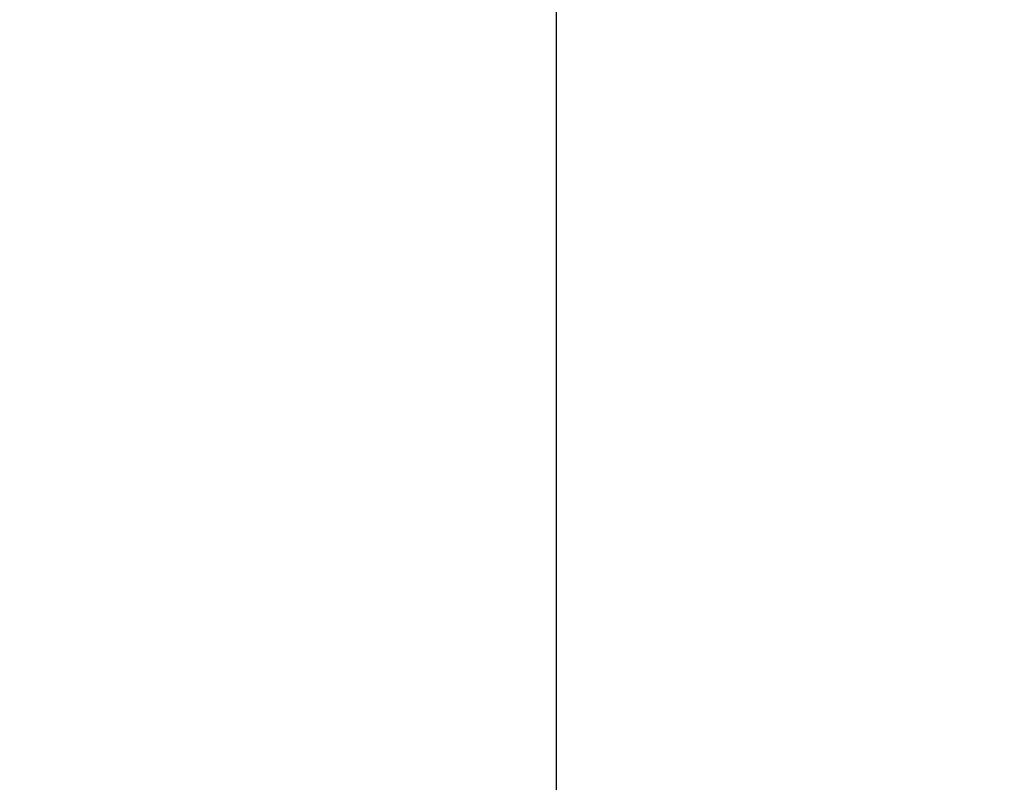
# Model space of a CAD drawing. Header units: millimetres. Extents: x -57464382 to 30606835, y -92609 to 65084.
# Tile 71 of 256: x -108934 to -108800, y -4380 to -4277. Entities that reach past the tile are written whole.
import ezdxf
from ezdxf import colors
from ezdxf.entities.mleader import LeaderData, LeaderLine
from ezdxf.math import Vec2, Vec3

# ---------------------------------------------------------------- set-up
doc = ezdxf.new("R2010")
doc.units = ezdxf.units.MM
doc.layers.get('0').update_dxf_attribs({"lineweight": 0})
doc.layers.add('17_АР_Текст', color=235, linetype='Continuous', lineweight=0)
doc.layers.add('ОВиК', color=7, linetype='Continuous')
doc.styles.add('_ТЕКСТОВЫЙ', font='arial.ttf', dxfattribs={"width": 0.8})

# ---------------------------------------------------------------- blocks, each defined once
blk = doc.blocks.new('_Dot')
at = {"color": 0, "linetype": 'ByBlock', "lineweight": -2}
blk.add_line((-0.5, 0), (-1, 0), dxfattribs=at)
at = {"color": 0, "linetype": 'ByBlock', "const_width": 0.5}
blk.add_lwpolyline([(-0.25, 0, 1), (0.25, 0, 1)], format="xyb", close=True, dxfattribs=at)
blk = doc.blocks.new('A$C1A525D4E')
at = {"layer": 'ОВиК', "color": 10}
blk.add_lwpolyline([(-800, 273), (0, 273), (0, 0), (-800, 0)], close=True, dxfattribs=at)

msp = doc.modelspace()

# ---------------------------------------------------------------- block references
at = {"layer": 'ОВиК', "lineweight": 15}
msp.add_blockref('A$C1A525D4E', (-108860.84, -4465.5), dxfattribs=at)

# ---------------------------------------------------------------- leaders
at = {"layer": '17_АР_Текст', "lineweight": 30}
ml = msp.add_multileader_mtext('Standard', dxfattribs=at)
ml.set_content('\\pxi-3,l4,ql,t4;Благоустройство', color=256, style='_ТЕКСТОВЫЙ')
ml.set_leader_properties(lineweight=0)
ml.set_arrow_properties(name='DOT')
ml.build(insert=Vec2(0, 0))
ml.multileader.update_dxf_attribs({"text_left_attachment_type": 6, "text_right_attachment_type": 6, "dogleg_length": 0.36, "arrow_head_size": 50, "scale": 100})
ctx = ml.context
ctx.base_point, ctx.scale, ctx.char_height, ctx.arrow_head_size, ctx.landing_gap_size, ctx.plane_origin = Vec3(47101.13, -4033.09), 100, 500, 50, 100, Vec3(24039.15, 1483.18)
ctx.left_attachment, ctx.right_attachment, ctx.text_align_type, ctx.attachment_type = 6, 6, 1, 2
notes = []
notes.append((ctx, [(0, (0, 0, 0), (0, 0), (1, 0), 1, [])]))
ctx.mtext.insert, ctx.mtext.width, ctx.mtext.defined_height, ctx.mtext.alignment, ctx.mtext.flow_direction = Vec3(48286.94, -3709.59), 6846.3691, 600.4, 2, 5
for ctx, leaders in notes:
    for number, flags, end, landing, length, lines in leaders:
        leader = LeaderData()
        leader.index, (leader.has_last_leader_line, leader.has_dogleg_vector, leader.attachment_direction) = number, flags
        leader.last_leader_point, leader.dogleg_vector, leader.dogleg_length = Vec3(end), Vec3(landing), length
        for number, points, colour, breaks in lines:
            line = LeaderLine()
            line.index, line.vertices, line.color, line.breaks = number, Vec3.list(points), colors.encode_raw_color(colour), breaks
            leader.lines.append(line)
        ctx.leaders.append(leader)

doc.saveas('drawing.dxf')
